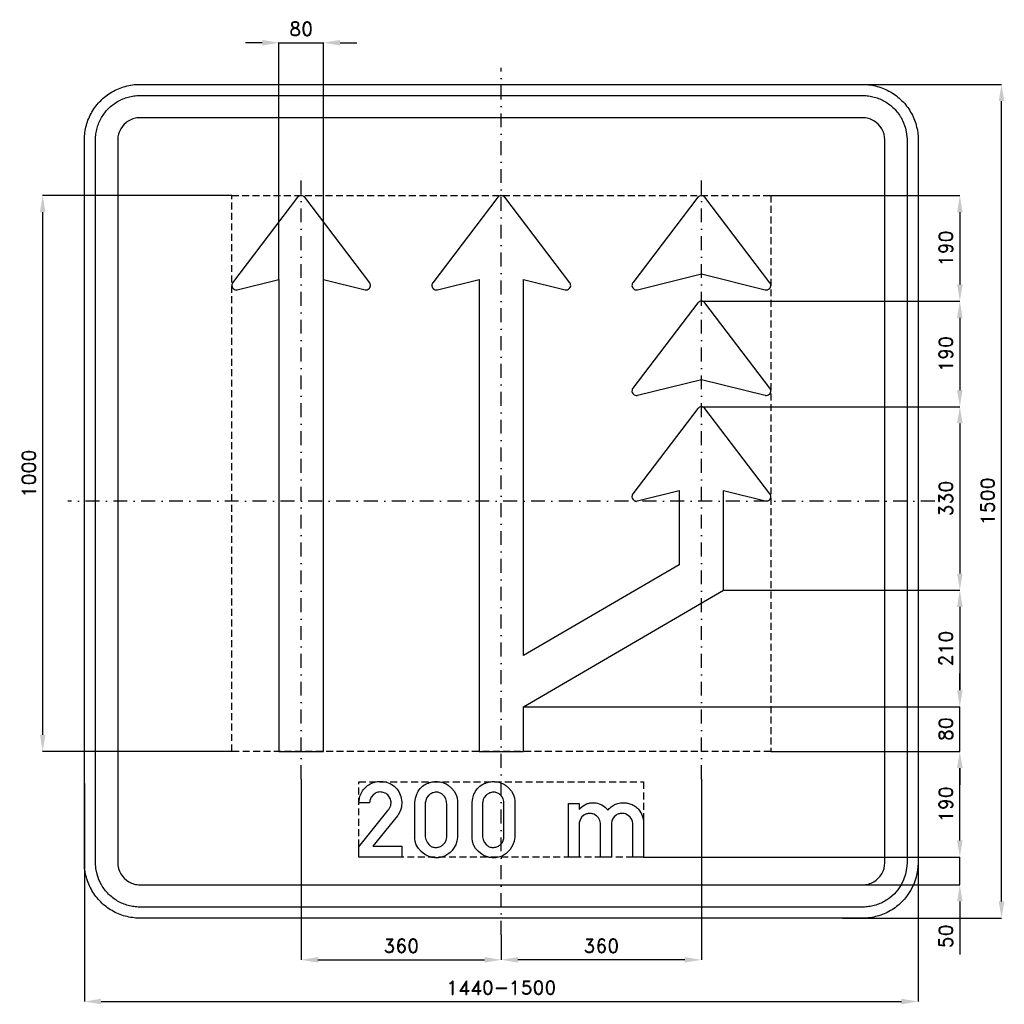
# Model space of a CAD drawing. Header units: millimetres. Extents: x -866 to 905, y -905 to 866.
import ezdxf

# ---------------------------------------------------------------- set-up
doc = ezdxf.new("R2010")
doc.units = ezdxf.units.MM
doc.header["$LTSCALE"] = 5
doc.linetypes.add('ČERCHOVANÁX2', pattern=[2, 1, -0.5, 0, -0.5])
doc.linetypes.add('ČÁRKOVANÁX2', pattern=[1.5, 1, -0.5])
doc.layers.add('Kóty', color=2, linetype='Continuous')
doc.layers.add('Značka', color=7, linetype='Continuous')
doc.styles.get("Standard").update_dxf_attribs({"font": 'romand.shx', "height": 25})
doc.dimstyles.get("Standard").update_dxf_attribs({"dimtxt": 25, "dimasz": 30, "dimexe": 0.18, "dimexo": 0.0625, "dimgap": 12.5, "dimtad": 1, "dimdec": 0, "dimzin": 0, "dimdsep": 46, "dimtxsty": 'Standard', "dimcen": 0.09, "dimadec": 0, "dimazin": 0, "dimtfac": 1, "dimtdec": 0, "dimtofl": 0, "dimtmove": 0, "dimatfit": 3, "dimfxl": 1, "dimtolj": 1, "dimtzin": 0, "dimarcsym": 0})

# ---------------------------------------------------------------- blocks, each defined once
blk = doc.blocks.new('*D0')
at = {"layer": 'Defpoints', "color": 0, "transparency": 16777216}
for p in [(-360, -500), (0, -780.0625), (0, -825)]:
    blk.add_point(p, dxfattribs=at)
at = {"layer": 'Kóty', "color": 0, "lineweight": -2, "transparency": 16777216}
for p, q in [((-360, -500.0625), (-360, -825.18)), ((0, -780.125), (0, -825.18)), ((-330, -825), (-30, -825))]:
    blk.add_line(p, q, dxfattribs=at)
at = {"layer": 'Kóty', "color": 0, "transparency": 16777216}
for points in [[(-330, -820), (-330, -830), (-360, -825)], [(-30, -820), (-30, -830), (0, -825)]]:
    blk.add_solid(points, dxfattribs=at)
at = {"layer": 'Kóty', "color": 0, "transparency": 16777216, "insert": (-180, -800), "char_height": 25, "attachment_point": 5}
blk.add_mtext('\\A1;360', dxfattribs=at)
blk = doc.blocks.new('*D1')
at = {"layer": 'Defpoints', "color": 0, "transparency": 16777216}
for p in [(360, -500), (0, -780), (0, -825)]:
    blk.add_point(p, dxfattribs=at)
at = {"layer": 'Kóty', "color": 0, "lineweight": -2, "transparency": 16777216}
for p, q in [((360, -500.0625), (360, -825.18)), ((0, -780.0625), (0, -825.18)), ((330, -825), (30, -825))]:
    blk.add_line(p, q, dxfattribs=at)
at = {"layer": 'Kóty', "color": 0, "transparency": 16777216}
for points in [[(30, -820), (30, -830), (0, -825)], [(330, -820), (330, -830), (360, -825)]]:
    blk.add_solid(points, dxfattribs=at)
at = {"layer": 'Kóty', "color": 0, "transparency": 16777216, "insert": (180, -800), "char_height": 25, "attachment_point": 5}
blk.add_mtext('\\A1;360', dxfattribs=at)
blk = doc.blocks.new('*D2')
at = {"layer": 'Defpoints', "color": 0, "transparency": 16777216}
for p in [(-750, -507.4), (750, -603.9), (750, -900)]:
    blk.add_point(p, dxfattribs=at)
at = {"layer": 'Kóty', "color": 0, "lineweight": -2, "transparency": 16777216}
for p, q in [((-750, -507.5), (-750, -900.2)), ((750, -603.9), (750, -900.2)), ((-720, -900), (720, -900))]:
    blk.add_line(p, q, dxfattribs=at)
at = {"layer": 'Kóty', "color": 0, "transparency": 16777216}
for points in [[(-720, -895), (-720, -905), (-750, -900)], [(720, -895), (720, -905), (750, -900)]]:
    blk.add_solid(points, dxfattribs=at)
at = {"layer": 'Kóty', "color": 0, "transparency": 16777216, "insert": (0, -875), "char_height": 25, "attachment_point": 5}
blk.add_mtext('\\A1;1440-1500', dxfattribs=at)
blk = doc.blocks.new('*D3')
at = {"layer": 'Defpoints', "color": 0, "transparency": 16777216}
for p in [(-825, 550), (-484.79, 550), (-484.79, -450)]:
    blk.add_point(p, dxfattribs=at)
at = {"layer": 'Kóty', "color": 0, "lineweight": -2, "transparency": 16777216}
for p, q in [((-484.8525, 550), (-825.18, 550)), ((-825, -420), (-825, 520)), ((-484.8525, -450), (-825.18, -450))]:
    blk.add_line(p, q, dxfattribs=at)
at = {"layer": 'Kóty', "color": 0, "transparency": 16777216}
for points in [[(-830, 520), (-820, 520), (-825, 550)], [(-830, -420), (-820, -420), (-825, -450)]]:
    blk.add_solid(points, dxfattribs=at)
at = {"layer": 'Kóty', "color": 0, "transparency": 16777216, "insert": (-850, 50), "char_height": 25, "attachment_point": 5, "rotation": 90}
blk.add_mtext('\\A1;1000', dxfattribs=at)
blk = doc.blocks.new('*D4')
at = {"layer": 'Defpoints', "color": 0, "transparency": 16777216}
for p in [(256, -640), (589.2, -690), (825, -690)]:
    blk.add_point(p, dxfattribs=at)
at = {"layer": 'Kóty', "color": 0, "lineweight": -2, "transparency": 16777216}
for p, q in [((825, -610), (825, -580)), ((256.1, -640), (825.2, -640)), ((589.2, -690), (825.2, -690)), ((825, -720), (825, -815.5))]:
    blk.add_line(p, q, dxfattribs=at)
at = {"layer": 'Kóty', "color": 0, "transparency": 16777216}
for points in [[(820, -610), (830, -610), (825, -640)], [(820, -720), (830, -720), (825, -690)]]:
    blk.add_solid(points, dxfattribs=at)
at = {"layer": 'Kóty', "color": 0, "transparency": 16777216, "insert": (800, -782.7), "char_height": 25, "attachment_point": 5, "rotation": 90}
blk.add_mtext('\\A1;50', dxfattribs=at)
blk = doc.blocks.new('*D5')
at = {"layer": 'Defpoints', "color": 0, "transparency": 16777216}
for p in [(484.79, -450), (825, -450), (256.03, -640)]:
    blk.add_point(p, dxfattribs=at)
at = {"layer": 'Kóty', "color": 0, "lineweight": -2, "transparency": 16777216}
for p, q in [((484.8525, -450), (825.18, -450)), ((825, -610), (825, -480)), ((256.0925, -640), (825.18, -640))]:
    blk.add_line(p, q, dxfattribs=at)
at = {"layer": 'Kóty', "color": 0, "transparency": 16777216}
for points in [[(820, -480), (830, -480), (825, -450)], [(820, -610), (830, -610), (825, -640)]]:
    blk.add_solid(points, dxfattribs=at)
at = {"layer": 'Kóty', "color": 0, "transparency": 16777216, "insert": (800, -545), "char_height": 25, "attachment_point": 5, "rotation": 90}
blk.add_mtext('\\A1;190', dxfattribs=at)
blk = doc.blocks.new('*D6')
at = {"layer": 'Defpoints', "color": 0, "transparency": 16777216}
for p in [(609.8, 750), (900, 750), (613.8, -750)]:
    blk.add_point(p, dxfattribs=at)
at = {"layer": 'Kóty', "color": 0, "lineweight": -2, "transparency": 16777216}
for p, q in [((609.8, 750), (900.2, 750)), ((900, -720), (900, 720)), ((613.8, -750), (900.2, -750))]:
    blk.add_line(p, q, dxfattribs=at)
at = {"layer": 'Kóty', "color": 0, "transparency": 16777216}
for points in [[(895, 720), (905, 720), (900, 750)], [(895, -720), (905, -720), (900, -750)]]:
    blk.add_solid(points, dxfattribs=at)
at = {"layer": 'Kóty', "color": 0, "transparency": 16777216, "insert": (875, 0), "char_height": 25, "attachment_point": 5, "rotation": 90}
blk.add_mtext('\\A1;1500', dxfattribs=at)
blk = doc.blocks.new('*D7')
at = {"layer": 'Defpoints', "color": 0, "transparency": 16777216}
for p in [(-320, 825), (-400, 399.21), (-320, 399.21)]:
    blk.add_point(p, dxfattribs=at)
at = {"layer": 'Kóty', "color": 0, "lineweight": -2, "transparency": 16777216}
for p, q in [((-430, 825), (-460, 825)), ((-400, 399.2725), (-400, 825.18)), ((-320, 399.2725), (-320, 825.18)), ((-290, 825), (-260, 825))]:
    blk.add_line(p, q, dxfattribs=at)
at = {"layer": 'Kóty', "color": 0, "transparency": 16777216}
for points in [[(-430, 830), (-430, 820), (-400, 825)], [(-290, 830), (-290, 820), (-320, 825)]]:
    blk.add_solid(points, dxfattribs=at)
at = {"layer": 'Kóty', "color": 0, "transparency": 16777216, "insert": (-360, 850), "char_height": 25, "attachment_point": 5}
blk.add_mtext('\\A1;80', dxfattribs=at)
blk = doc.blocks.new('*D8')
at = {"layer": 'Defpoints', "color": 0, "transparency": 16777216}
for p in [(484.8, 550), (360, 360), (825, 360)]:
    blk.add_point(p, dxfattribs=at)
at = {"layer": 'Kóty', "color": 0, "lineweight": -2, "transparency": 16777216}
for p, q in [((484.8625, 550), (825.18, 550)), ((825, 520), (825, 390)), ((360.0625, 360), (825.18, 360))]:
    blk.add_line(p, q, dxfattribs=at)
at = {"layer": 'Kóty', "color": 0, "transparency": 16777216}
for points in [[(820, 520), (830, 520), (825, 550)], [(820, 390), (830, 390), (825, 360)]]:
    blk.add_solid(points, dxfattribs=at)
at = {"layer": 'Kóty', "color": 0, "transparency": 16777216, "insert": (800, 455), "char_height": 25, "attachment_point": 5, "rotation": 90}
blk.add_mtext('\\A1;190', dxfattribs=at)
blk = doc.blocks.new('*D9')
at = {"layer": 'Defpoints', "color": 0, "transparency": 16777216}
for p in [(410.1, 360), (360, 170), (825, 170)]:
    blk.add_point(p, dxfattribs=at)
at = {"layer": 'Kóty', "color": 0, "lineweight": -2, "transparency": 16777216}
for p, q in [((410.1, 360), (825.2, 360)), ((825, 330), (825, 200)), ((360.1, 170), (825.2, 170))]:
    blk.add_line(p, q, dxfattribs=at)
at = {"layer": 'Kóty', "color": 0, "transparency": 16777216}
for points in [[(820, 330), (830, 330), (825, 360)], [(820, 200), (830, 200), (825, 170)]]:
    blk.add_solid(points, dxfattribs=at)
at = {"layer": 'Kóty', "color": 0, "transparency": 16777216, "insert": (800, 265), "char_height": 25, "attachment_point": 5, "rotation": 90}
blk.add_mtext('\\A1;190', dxfattribs=at)
blk = doc.blocks.new('*D10')
at = {"layer": 'Defpoints', "color": 0, "transparency": 16777216}
for p in [(433.3, 170), (400, -160), (825, -160)]:
    blk.add_point(p, dxfattribs=at)
at = {"layer": 'Kóty', "color": 0, "lineweight": -2, "transparency": 16777216}
for p, q in [((433.4, 170), (825.2, 170)), ((825, 140), (825, -130)), ((400.1, -160), (825.2, -160))]:
    blk.add_line(p, q, dxfattribs=at)
at = {"layer": 'Kóty', "color": 0, "transparency": 16777216}
for points in [[(820, 140), (830, 140), (825, 170)], [(820, -130), (830, -130), (825, -160)]]:
    blk.add_solid(points, dxfattribs=at)
at = {"layer": 'Kóty', "color": 0, "transparency": 16777216, "insert": (800, 5), "char_height": 25, "attachment_point": 5, "rotation": 90}
blk.add_mtext('\\A1;330', dxfattribs=at)
blk = doc.blocks.new('*D11')
at = {"layer": 'Defpoints', "color": 0, "transparency": 16777216}
for p in [(400.0625, -160), (40, -370), (825, -370)]:
    blk.add_point(p, dxfattribs=at)
at = {"layer": 'Kóty', "color": 0, "lineweight": -2, "transparency": 16777216}
for p, q in [((400.125, -160), (825.18, -160)), ((825, -190), (825, -340)), ((40.0625, -370), (825.18, -370))]:
    blk.add_line(p, q, dxfattribs=at)
at = {"layer": 'Kóty', "color": 0, "transparency": 16777216}
for points in [[(820, -190), (830, -190), (825, -160)], [(820, -340), (830, -340), (825, -370)]]:
    blk.add_solid(points, dxfattribs=at)
at = {"layer": 'Kóty', "color": 0, "transparency": 16777216, "insert": (800, -265), "char_height": 25, "attachment_point": 5, "rotation": 90}
blk.add_mtext('\\A1;210', dxfattribs=at)
blk = doc.blocks.new('*D12')
at = {"layer": 'Defpoints', "color": 0, "transparency": 16777216}
for p in [(40.0625, -370), (825, -370), (484.8525, -450)]:
    blk.add_point(p, dxfattribs=at)
at = {"layer": 'Kóty', "color": 0, "lineweight": -2, "transparency": 16777216}
for p, q in [((825, -340), (825, -310)), ((40.125, -370), (825.18, -370)), ((484.915, -450), (825.18, -450)), ((825, -480), (825, -510))]:
    blk.add_line(p, q, dxfattribs=at)
at = {"layer": 'Kóty', "color": 0, "transparency": 16777216}
for points in [[(820, -340), (830, -340), (825, -370)], [(820, -480), (830, -480), (825, -450)]]:
    blk.add_solid(points, dxfattribs=at)
at = {"layer": 'Kóty', "color": 0, "transparency": 16777216, "insert": (800, -410), "char_height": 25, "attachment_point": 5, "rotation": 90}
blk.add_mtext('\\A1;80', dxfattribs=at)

msp = doc.modelspace()

# ---------------------------------------------------------------- linework, layer by layer
at = {"layer": 'Kóty'}
for points in [[(-400, 825), (-320, 825)], [(825, -450), (825, -370)], [(825, -690), (825, -640)]]:
    msp.add_lwpolyline(points, dxfattribs=at)
at = {"layer": 'Značka', "color": 6, "linetype": 'ČERCHOVANÁX2', "ltscale": 5}
for points in [[(0, -780), (0, 780)], [(-360, -500), (-360, 600)], [(360, -500), (360, 600)], [(780, 0), (-780, 0)]]:
    msp.add_lwpolyline(points, dxfattribs=at)
at = {"layer": 'Značka', "color": 5}
for points in [[(-650, -750), (-650.39, -749.9988), (-650.79, -749.9969, -0.032183), (-663.7, -749.0925, -0.0354395), (-676.39, -746.4557, -0.036257), (-688.66, -742.3068, -0.0344302), (-700.23, -736.4713, -0.0337135), (-711, -729.2849, -0.034097), (-720.71, -720.7107, -0.0342145), (-729.29, -711.0064, -0.0342268), (-736.47, -700.2266, -0.0340428), (-742.27, -688.6512, -0.0334252), (-746.46, -676.3873, -0.0341747), (-749.14, -663.6918, -0.0367361), (-750, -650.785), (-750, -650.393), (-750, -650), (-750, 650), (-750, 650.39), (-750, 650.79, -0.0321975), (-749.09, 663.7, -0.0354674), (-746.46, 676.39, -0.0363203), (-742.31, 688.66, -0.0344709), (-736.47, 700.23, -0.0337211), (-729.29, 711, -0.0340992), (-720.71, 720.71, -0.0342018), (-711.01, 729.29, -0.0342246), (-700.23, 736.47, -0.0340515), (-688.65, 742.27, -0.0334153), (-676.39, 746.46, -0.0341236), (-663.69, 749.14, -0.0367442), (-650.79, 750), (-650.39, 750), (-650, 750), (650, 750), (650.39, 750), (650.79, 750, -0.0321821), (663.7, 749.09, -0.0354474), (676.39, 746.46, -0.0362719), (688.66, 742.31, -0.0344334), (700.23, 736.47, -0.0337229), (711, 729.28, -0.0340912), (720.71, 720.71, -0.0342207), (729.29, 711.01, -0.0342246), (736.47, 700.23, -0.0340384), (742.27, 688.65, -0.0334249), (746.46, 676.39, -0.034173), (749.14, 663.69, -0.0367364), (750, 650.79), (750, 650.39), (750, 650), (750, -650), (750, -650.393), (750, -650.785), (749.09, -663.6978), (746.46, -676.3873), (742.31, -688.6591), (736.47, -700.2266), (729.28, -711.0042, -0.0341063), (720.71, -720.7107, -0.0342027), (711.01, -729.2931, -0.034227), (700.23, -736.4713, -0.0340442), (688.65, -742.2651, -0.0334113), (676.39, -746.4557, -0.0341218), (663.69, -749.1355, -0.0367434), (650.79, -749.9969), (650.39, -749.9989), (650, -750), (-650, -750)], [(-650, -730), (-650.31, -729.9991), (-650.63, -729.9975, -0.0321839), (-660.96, -729.274, -0.035448), (-671.11, -727.1646, -0.0362817), (-680.93, -723.8454, -0.0344216), (-690.18, -719.1771, -0.0337453), (-698.8, -713.4279, -0.0341022), (-706.57, -706.5685, -0.034186), (-713.43, -698.8051, -0.0342028), (-719.18, -690.1812), (-723.81, -680.921), (-727.16, -671.1098), (-729.31, -660.9534), (-730, -650.628), (-730, -650.314), (-730, -650), (-730, 650), (-730, 650.31), (-730, 650.63, -0.0321794), (-729.27, 660.96, -0.0354889), (-727.16, 671.11, -0.0362814), (-723.85, 680.93, -0.0344198), (-719.18, 690.18, -0.033728), (-713.43, 698.8, -0.0340731), (-706.57, 706.57, -0.0342387), (-698.81, 713.43, -0.0341991), (-690.18, 719.18, -0.0340344), (-680.92, 723.81, -0.0334143), (-671.11, 727.16, -0.0341236), (-660.95, 729.31, -0.0367402), (-650.63, 730), (-650.31, 730), (-650, 730), (650, 730), (650.31, 730), (650.63, 730, -0.032183), (660.96, 729.27, -0.0354467), (671.11, 727.16, -0.0362744), (680.93, 723.85, -0.0344144), (690.18, 719.18, -0.033745), (698.8, 713.43, -0.0340968), (706.57, 706.57, -0.0341871), (713.43, 698.81, -0.0342063), (719.18, 690.18), (723.81, 680.92), (727.16, 671.11), (729.31, 660.95), (730, 650.63), (730, 650.31), (730, 650), (730, -650), (730, -650.314), (730, -650.628), (729.27, -660.9582), (727.16, -671.1098), (723.85, -680.9273), (719.18, -690.1812), (713.43, -698.8034), (706.57, -706.5685), (698.81, -713.4345, -0.0342057), (690.18, -719.1771, -0.0340314), (680.92, -723.8121, -0.0334215), (671.11, -727.1646, -0.0341218), (660.95, -729.3084, -0.0367439), (650.63, -729.9975), (650.31, -729.9991), (650, -730), (-650, -730)], [(-650, -690), (650, -690), (650.16, -689.9995), (650.31, -689.9988, 0.0321848), (655.48, -689.637, 0.0354594), (660.55, -688.5823, 0.0362767), (665.46, -686.9227), (670.09, -684.5885), (674.4, -681.714), (678.28, -678.2843), (681.72, -674.4026), (684.59, -670.0906), (686.91, -665.4605), (688.58, -660.5549), (689.65, -655.4767), (690, -650.314), (690, -650.157), (690, -650), (690, 650), (690, 650.16), (690, 650.31), (689.64, 655.48), (688.58, 660.55), (686.92, 665.46), (684.59, 670.09), (681.71, 674.4), (678.28, 678.28), (674.4, 681.72), (670.09, 684.59), (665.46, 686.91, 0.0334086), (660.55, 688.58, 0.0341855), (655.48, 689.65, 0.0367465), (650.31, 690), (650.16, 690), (650, 690), (-650, 690), (-650.16, 690), (-650.31, 690, 0.0321848), (-655.48, 689.64, 0.0354579), (-660.55, 688.58, 0.0362712), (-665.46, 686.92, 0.0343823), (-670.09, 684.59, 0.0336505), (-674.4, 681.71), (-678.28, 678.28), (-681.72, 674.4), (-684.59, 670.09), (-686.91, 665.46), (-688.58, 660.55), (-689.65, 655.48), (-690, 650.31), (-690, 650.16), (-690, 650), (-690, -650), (-690, -650.157), (-690, -650.314), (-689.64, -655.4791), (-688.58, -660.5549), (-686.92, -665.4636), (-684.59, -670.0906), (-681.71, -674.4017), (-678.28, -678.2843), (-674.4, -681.7172), (-670.09, -684.5885), (-665.46, -686.9061, 0.0334044), (-660.55, -688.5823, 0.0341611), (-655.48, -689.6542, 0.0367494), (-650.31, -689.9988), (-650.16, -689.9996), (-650, -690)], [(-320, -450), (-320, 375.21), (-320, 399.21), (-245, 380.66), (-244.6, 380.58), (-244.3, 380.51), (-242.7, 380.43), (-241.1, 380.68), (-239.3, 381.38), (-237.7, 382.54), (-236.4, 384.03), (-235.6, 385.8), (-235.1, 387.72), (-235.2, 389.68), (-235.6, 391.22), (-236.3, 392.62), (-236.5, 392.95), (-236.7, 393.27), (-353.6, 546.85), (-353.9, 547.13), (-354.1, 547.41), (-355.2, 548.4), (-356.4, 549.17), (-358.2, 549.8), (-360, 550, 0.0609936), (-361.8, 549.8), (-363.6, 549.17), (-364.8, 548.41), (-365.9, 547.41), (-366.1, 547.13), (-366.4, 546.85), (-483.3, 393.27), (-483.5, 392.95), (-483.7, 392.62), (-484.4, 391.21), (-484.8, 389.68), (-484.9, 387.72), (-484.4, 385.8), (-483.6, 384.03), (-482.3, 382.54), (-480.7, 381.39), (-478.9, 380.68), (-477.3, 380.42, 0.0574543), (-475.7, 380.51), (-475.4, 380.58), (-475, 380.66), (-400, 399.21), (-400, 375.21), (-400, -450), (-320, -450)], [(40, -450), (40, -370), (400, -160), (400, -4.791), (400, 19.209), (475, 0.661), (475.4, 0.58), (475.7, 0.51), (477.3, 0.428), (478.9, 0.676), (480.7, 1.381), (482.3, 2.535), (483.6, 4.027), (484.4, 5.797), (484.9, 7.716), (484.8, 9.684), (484.4, 11.219), (483.7, 12.622), (483.5, 12.951), (483.3, 13.272), (366.4, 166.845), (366.1, 167.13), (365.9, 167.41), (364.8, 168.401), (363.6, 169.168), (361.8, 169.802), (360, 170, 0.0609936), (358.2, 169.799), (356.4, 169.168), (355.2, 168.406), (354.1, 167.41), (353.9, 167.131), (353.6, 166.845), (236.7, 13.272), (236.5, 12.95), (236.3, 12.622), (235.6, 11.214), (235.2, 9.684), (235.1, 7.718), (235.6, 5.797), (236.4, 4.026), (237.7, 2.535), (239.3, 1.386), (241.1, 0.676), (242.7, 0.42, 0.0574932), (244.3, 0.51), (244.6, 0.58), (245, 0.661), (320, 19.209), (320, -4.791), (320, -114.05), (40, -277.384), (40, 375.21), (40, 399.21), (115, 380.66), (115.4, 380.58), (115.7, 380.51), (117.3, 380.43), (118.9, 380.68), (120.7, 381.38), (122.3, 382.54), (123.6, 384.03), (124.4, 385.8), (124.9, 387.72), (124.8, 389.68), (124.4, 391.22), (123.7, 392.62), (123.5, 392.95), (123.3, 393.27), (6.4, 546.85), (6.1, 547.13), (5.9, 547.41), (4.8, 548.4), (3.6, 549.17), (1.8, 549.8), (0, 550, 0.0609936), (-1.8, 549.8), (-3.6, 549.17), (-4.8, 548.41), (-5.9, 547.41), (-6.1, 547.13), (-6.4, 546.85), (-123.3, 393.27), (-123.5, 392.95), (-123.7, 392.62), (-124.4, 391.21), (-124.8, 389.68), (-124.9, 387.72), (-124.4, 385.8), (-123.6, 384.03), (-122.3, 382.54), (-120.7, 381.39), (-118.9, 380.68), (-117.3, 380.42, 0.0574543), (-115.7, 380.51), (-115.4, 380.58), (-115, 380.66), (-40, 399.21), (-40, 375.21), (-40, -450), (40, -450)], [(475, 380.66), (475.4, 380.58), (475.7, 380.51), (477.3, 380.43), (478.9, 380.68), (480.7, 381.38), (482.3, 382.54), (483.6, 384.03), (484.4, 385.8), (484.9, 387.72), (484.8, 389.68), (484.4, 391.22), (483.7, 392.62), (483.5, 392.95), (483.3, 393.27), (366.4, 546.85), (366.1, 547.13), (365.9, 547.41), (364.8, 548.4), (363.6, 549.17), (361.8, 549.8), (360, 550, 0.0609936), (358.2, 549.8), (356.4, 549.17), (355.2, 548.41), (354.1, 547.41), (353.9, 547.13), (353.6, 546.85), (236.7, 393.27), (236.5, 392.95), (236.3, 392.62), (235.6, 391.21), (235.2, 389.68), (235.1, 387.72), (235.6, 385.8), (236.4, 384.03), (237.7, 382.54), (239.3, 381.39), (241.1, 380.68), (242.7, 380.42, 0.0574543), (244.3, 380.51), (244.6, 380.58), (245, 380.66), (360, 409.11), (475, 380.66)], [(475, 190.661), (475.4, 190.58), (475.7, 190.51), (477.3, 190.428), (478.9, 190.676), (480.7, 191.381), (482.3, 192.535), (483.6, 194.027), (484.4, 195.797), (484.9, 197.716), (484.8, 199.684), (484.4, 201.219), (483.7, 202.622), (483.5, 202.951), (483.3, 203.272), (366.4, 356.85), (366.1, 357.13), (365.9, 357.41), (364.8, 358.4), (363.6, 359.17), (361.8, 359.8), (360, 360, 0.0609936), (358.2, 359.8), (356.4, 359.17), (355.2, 358.41), (354.1, 357.41), (353.9, 357.13), (353.6, 356.85), (236.7, 203.272), (236.5, 202.95), (236.3, 202.622), (235.6, 201.214), (235.2, 199.684), (235.1, 197.718), (235.6, 195.797), (236.4, 194.026), (237.7, 192.535), (239.3, 191.386), (241.1, 190.676), (242.7, 190.42, 0.0574932), (244.3, 190.51), (244.6, 190.58), (245, 190.661), (360, 219.106), (475, 190.661)], [(-256.03, -640), (-256.03, -621.958), (-203.22, -555.498), (-202.45, -554.521), (-201.71, -553.516), (-198.85, -547.512), (-198.22, -540.887), (-199.61, -534.894), (-203.01, -529.694, 0.0982346), (-208.99, -525.033, 0.106106), (-216.25, -523.098, 0.106167), (-223.63, -524.027, 0.0999685), (-230.11, -527.837), (-234.15, -532.512), (-236.31, -538.159), (-236.64, -540.244), (-236.82, -542.35), (-256.03, -542.35), (-255.98, -540.535), (-255.89, -538.722), (-254.29, -530.616), (-250.83, -523.042, -0.0720932), (-244.4, -514.743, -0.0721515), (-235.92, -508.614, -0.0614748), (-227.77, -505.261, -0.0599347), (-219.03, -503.959, -0.0830637), (-206.56, -505.412, -0.0870209), (-195.24, -510.92, -0.0877339), (-186.16, -519.658, -0.0878147), (-180.63, -530.903), (-178.91, -540.504), (-179.73, -550.253), (-181.84, -557.506), (-185.48, -564.034), (-186.2, -565.02), (-186.94, -565.989), (-230.8, -620.734), (-178.97, -620.734), (-178.97, -640), (-256.03, -640)], [(-155.34, -544.094), (-155.35, -542.884), (-155.34, -541.675), (-154.46, -534.293), (-152.12, -527.162, -0.079491), (-145.92, -516.976, -0.0890461), (-136.81, -509.43, -0.0598101), (-129.83, -506.201, -0.0520107), (-122.29, -504.592, -0.0620122), (-112.46, -504.58, -0.0645235), (-102.96, -507.011, -0.0554083), (-95.61, -510.687), (-89.25, -515.884), (-84.57, -521.502), (-81.19, -527.964), (-79.46, -533.51), (-78.77, -539.256), (-78.74, -541.268), (-78.77, -543.278), (-78.77, -602.116), (-78.76, -603.325), (-78.77, -604.534), (-79.68, -611.531), (-81.99, -618.245), (-87.02, -626.695, -0.0659673), (-94.08, -633.545, -0.0610506), (-101.69, -638.187, -0.0641507), (-110.2, -640.802, -0.0696644), (-119.99, -641.323, -0.0674445), (-129.55, -639.198, -0.0568173), (-137.26, -635.548), (-144.06, -630.325), (-149.21, -624.754), (-152.92, -618.245), (-154.72, -612.326), (-155.34, -606.152), (-155.37, -604.131), (-155.34, -602.116), (-155.34, -544.094)], [(-52.33, -544.094), (-52.34, -542.884), (-52.33, -541.675), (-51.45, -534.293), (-49.11, -527.162, -0.079491), (-42.91, -516.976, -0.0890461), (-33.8, -509.43, -0.0598101), (-26.82, -506.201, -0.0520107), (-19.29, -504.592, -0.0620122), (-9.46, -504.58, -0.0645235), (0.05, -507.011, -0.0554083), (7.4, -510.687), (13.76, -515.884), (18.43, -521.502), (21.82, -527.964), (23.54, -533.51), (24.24, -539.256), (24.27, -541.268), (24.24, -543.278), (24.24, -602.116), (24.25, -603.325), (24.24, -604.534), (23.33, -611.531), (21.02, -618.245), (15.99, -626.695, -0.0659673), (8.92, -633.545, -0.0610506), (1.31, -638.187, -0.0641507), (-7.19, -640.802, -0.0696644), (-16.98, -641.323, -0.0674445), (-26.54, -639.198, -0.0568173), (-34.25, -635.548), (-41.06, -630.325), (-46.2, -624.754), (-49.91, -618.245), (-51.71, -612.326), (-52.33, -606.152), (-52.36, -604.131), (-52.33, -602.116), (-52.33, -544.094)], [(-136.81, -544.094), (-136.81, -602.116), (-136.82, -602.925), (-136.81, -603.733), (-135.86, -608.731), (-133.59, -613.408), (-129.76, -618.217, 0.0947302), (-124.71, -621.466, 0.108418), (-117.96, -622.799, 0.0875481), (-111.02, -621.466, 0.0781598), (-105.53, -618.612), (-101.34, -614.209), (-99.38, -610.531), (-98.36, -606.503), (-98.17, -604.314), (-98.12, -602.116), (-98.12, -544.094), (-98.25, -542.184), (-98.46, -540.283), (-99.73, -535.533), (-102.14, -531.198), (-106.72, -526.589, 0.0979295), (-112.62, -523.942, 0.0998364), (-119.19, -523.529, 0.0883358), (-125.51, -525.545, 0.0742349), (-130.17, -528.708), (-133.66, -533.055), (-135.4, -536.706), (-136.39, -540.62), (-136.63, -542.354), (-136.81, -544.094)], [(-33.8, -544.094), (-33.8, -602.116), (-33.81, -602.925), (-33.8, -603.733), (-32.85, -608.731), (-30.58, -613.408), (-26.75, -618.217, 0.0947302), (-21.71, -621.466, 0.108418), (-14.95, -622.799, 0.0875481), (-8.01, -621.466, 0.0781598), (-2.52, -618.612), (1.67, -614.209), (3.63, -610.531), (4.65, -606.503), (4.84, -604.314), (4.89, -602.116), (4.89, -544.094), (4.76, -542.184), (4.55, -540.283), (3.27, -535.533), (0.86, -531.198), (-3.72, -526.589, 0.0979295), (-9.61, -523.942, 0.0998364), (-16.18, -523.529, 0.0883358), (-22.51, -525.545, 0.0742349), (-27.16, -528.708), (-30.65, -533.055), (-32.39, -536.706), (-33.38, -540.62), (-33.62, -542.354), (-33.8, -544.094)], [(120.66, -639.986), (120.66, -543.517), (140.04, -543.517), (140.04, -554.261), (141.1, -553.087), (142.18, -551.941), (147.45, -547.642), (153.54, -544.558, -0.0497381), (159.36, -542.826, -0.0499281), (165.4, -542.28, -0.0446089), (170.78, -542.705, -0.0453626), (175.99, -544.08), (180.77, -546.2), (185.18, -549.03), (187.6, -550.943), (189.78, -553.108), (190.8, -554.331), (191.78, -555.597), (192.92, -554.243), (194.11, -552.925, -0.0720718), (201.34, -547.269, -0.0664649), (209.88, -543.756), (214.59, -542.683, -0.0358416), (219.38, -542.294, -0.0505108), (226.27, -542.853, -0.0496102), (232.97, -544.783, -0.0682931), (241.4, -549.328, -0.0733211), (248.21, -556.005), (252.23, -562.357), (254.83, -569.406), (255.46, -571.997), (255.86, -574.623), (255.96, -575.81), (256.03, -577), (256.03, -639.986), (236.66, -639.986), (236.66, -580.895), (236.64, -580.171), (236.61, -579.447), (236, -575.843), (234.68, -572.416), (232, -568.307), (228.33, -565.047), (223.5, -562.565, 0.0743145), (218.16, -561.587, 0.0807313), (212.29, -562.172, 0.0807337), (206.88, -564.583), (202.99, -567.785), (200.2, -571.923), (198.88, -575.415), (198.16, -579.081), (198.09, -579.609), (198.02, -580.136), (198.02, -639.986), (178.69, -639.986), (178.69, -580.516), (178.66, -579.707), (178.61, -578.898), (177.49, -574.076), (175.04, -569.716), (171.3, -565.774), (166.56, -563.092, 0.089034), (159.93, -561.603, 0.093647), (153.22, -562.544, 0.0732679), (148.64, -564.67), (144.85, -568.014), (141.72, -572.836), (140.21, -578.322), (140.12, -579.053), (140.04, -579.784), (140.04, -639.986), (120.66, -639.986)]]:
    msp.add_lwpolyline(points, format="xyb", dxfattribs=at)
at = {"layer": 'Značka', "color": 6, "linetype": 'ČÁRKOVANÁX2', "ltscale": 2.5}
for points in [[(-484.8, -450), (-484.8, 550), (484.8, 550), (484.8, -450), (-484.8, -450)], [(-256.03, -640), (-256.03, -505), (256.03, -505), (256.03, -640), (-256.03, -640)]]:
    msp.add_lwpolyline(points, dxfattribs=at)

# ---------------------------------------------------------------- dimensions: what is measured, and where the dimension line sits
at = {"layer": 'Kóty'}
for base, p1, p2, picture, middle in [((-320, 825), (-400, 399.21), (-320, 399.21), '*D7', (-360, 850)), ((0, -825), (-360, -500), (0, -780.0625), '*D0', (-180, -800)), ((0, -825), (360, -500), (0, -780), '*D1', (180, -800))]:
    dim = msp.add_linear_dim(base=base, p1=p1, p2=p2, dimstyle='Standard', dxfattribs=at)
    dim.commit()
    dim.dimension.update_dxf_attribs({"geometry": picture, "text_midpoint": middle})
for base, p1, p2, picture, middle in [((900, 750), (613.7639, -750), (609.7605, 750), '*D6', (875, 0)), ((-825, 550), (-484.79, -450), (-484.79, 550), '*D3', (-850, 50)), ((825, 360), (484.8, 550), (360, 360), '*D8', (800, 455)), ((825, 170), (410.0766, 360), (360, 170), '*D9', (800, 265)), ((825, -160), (433.2947, 170), (400, -160), '*D10', (800, 5)), ((825, -370), (400.0625, -160), (40, -370), '*D11', (800, -265)), ((825, -370), (484.8525, -450), (40.0625, -370), '*D12', (800, -410)), ((825, -450), (256.03, -640), (484.79, -450), '*D5', (800, -545)), ((825, -690), (256.03, -640), (589.157, -690), '*D4', (800, -782.7381))]:
    dim = msp.add_linear_dim(base=base, p1=p1, p2=p2, angle=90, dimstyle='Standard', dxfattribs=at)
    dim.commit()
    dim.dimension.update_dxf_attribs({"geometry": picture, "text_midpoint": middle})
dim = msp.add_linear_dim(base=(750, -900), p1=(-750, -507.4144), p2=(750, -603.8615), text='1440-1500', dimstyle='Standard', dxfattribs=at)
dim.commit()
dim.dimension.update_dxf_attribs({"geometry": '*D2', "text_midpoint": (0, -875)})

doc.saveas('drawing.dxf')
